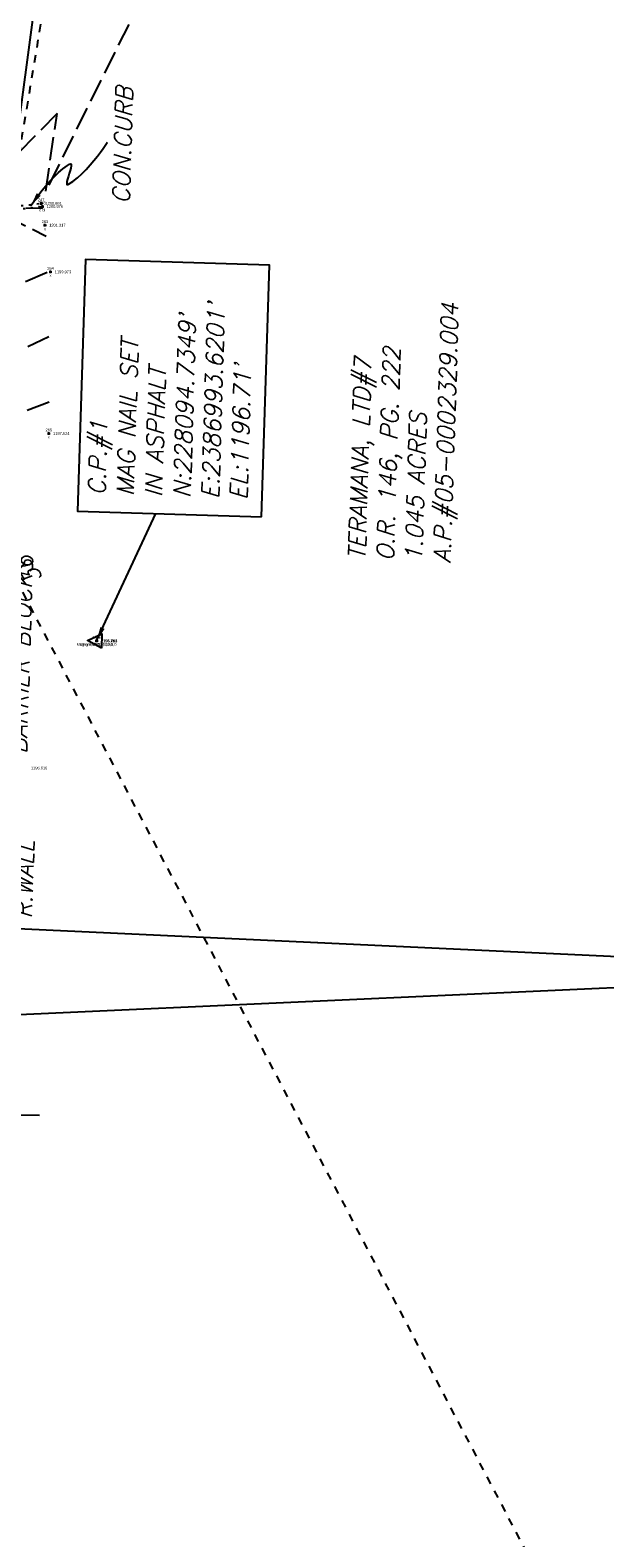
# Model space of a CAD drawing. Extents: x 2383805 to 2387584, y 226460 to 239380.
# Tile 39 of 49: x 2386984 to 2387065, y 227968 to 228181. Entities that reach past the tile are written whole.
import ezdxf
from ezdxf.enums import TextEntityAlignment as Align

# ---------------------------------------------------------------- set-up
doc = ezdxf.new("R2010")
doc.units = 0
doc.header["$LTSCALE"] = 20
doc.header["$MEASUREMENT"] = 0
doc.header["$PDSIZE"] = 2
for name, pattern in [('elecex', [0]), ('gasex', [0]), ('OhDOT_USTN1', [0.055, 0.014, -0.041]), ('OhDOT_USTN3', [0.22, 0.165, -0.055]), ('OhDOT_USTN5', [0.11, 0.055, -0.055])]:
    doc.linetypes.add(name, pattern=pattern)
for name, color, linetype in [('DR_X_Storm_Sewer', 151, 'OhDOT_USTN5'), ('DR_X_Text', 7, 'Continuous'), ('DV_X_Property_Line', 7, 'Continuous'), ('DV_X_Text', 7, 'Continuous'), ('PV_X_Curb', 120, 'OhDOT_USTN1'), ('PV_X_Text', 7, 'Continuous'), ('RD_X_Text', 7, 'Continuous'), ('RW_X_PARCEL', 6, 'Continuous'), ('SV_P_Control_Cells_Set', 7, 'Continuous'), ('SV_X_Shot_Marker', 2, 'Continuous'), ('SV_X_Text', 7, 'Continuous'), ('SV_X_Text_Description', 7, 'Continuous'), ('SV_X_Text_Elevation', 7, 'Continuous'), ('SV_X_Text_Name', 7, 'Continuous'), ('UT_X_Electric', 1, 'elecex'), ('UT_X_Gas', 2, 'gasex')]:
    doc.layers.add(name, color=color, linetype=linetype)
doc.layers.add('DT_X_Contour_Major', color=132, linetype='OhDOT_USTN3', transparency=0.5)
doc.layers.add('DT_X_Contour_Minor', color=136, linetype='OhDOT_USTN3', transparency=0.5)
doc.styles.add('PTXT', font='TXT')
doc.styles.add('SHR', font='simplex.shx', dxfattribs={"oblique": 15})
doc.styles.get("Standard").update_dxf_attribs({"font": 'arialbd.ttf'})
doc.dimstyles.get("Standard").update_dxf_attribs({"dimtxt": 0.18, "dimasz": 0.18, "dimexe": 0.18, "dimexo": 0.0625, "dimgap": 0.09, "dimtad": 0, "dimtih": 1, "dimtoh": 1, "dimdec": 4, "dimzin": 0, "dimdsep": 46, "dimtxsty": 'Standard', "dimcen": 0.09, "dimadec": 0, "dimazin": 0, "dimtfac": 1, "dimtdec": 4, "dimtofl": 0, "dimtmove": 0, "dimatfit": 3, "dimfxl": 1, "dimtolj": 1, "dimtzin": 0, "dimarcsym": 0})

# ---------------------------------------------------------------- blocks, each defined once
blk = doc.blocks.new('SPT9')
at = {"color": 0, "linetype": 'Continuous'}
for p, q in [((-0.5, 0), (0.5, 0)), ((0, -0.5), (0, 0.5))]:
    blk.add_line(p, q, dxfattribs=at)
blk = doc.blocks.new('SPT8')
at = {"color": 0, "linetype": 'Continuous'}
blk.add_lwpolyline([(-0.5, -0.36), (0, 0.64), (0.5, -0.36)], close=True, dxfattribs=at)

msp = doc.modelspace()

# ---------------------------------------------------------------- linework, layer by layer
at = {"layer": 'DR_X_Storm_Sewer'}
for p, q in [((2387001.65, 228277.08), (2386975, 228117.18)), ((2386975, 228117.18), (2387144.79, 227793.71))]:
    msp.add_line(p, q, dxfattribs=at)
at = {"layer": 'DT_X_Contour_Major', "elevation": 1200}
msp.add_lwpolyline([(2386875.1, 228039.49), (2386882.3, 228077.48), (2386888.49, 228098.82), (2386894.93, 228111.64), (2386922.54, 228112.51), (2386938.93, 228123.36), (2386941.83, 228129.89), (2386954.52, 228136.22), (2386975.51, 228141.94), (2386987.12, 228146.85)], dxfattribs=at)
at = {"layer": 'DT_X_Contour_Minor'}
for points, elevation in [([(2387014.13, 228209.56), (2387009.91, 228205.23), (2386986.46, 228158.08), (2386988.07, 228169.04), (2386974.84, 228155.52), (2386986.01, 228155.74)], 1201), ([(2386874.44, 228072.13), (2386886.38, 228121.22), (2386892.95, 228134.83), (2386898.12, 228139.31), (2386923.65, 228132.37), (2386936.37, 228140.01), (2386939.2, 228137.8), (2386958.79, 228148.35), (2386980.66, 228154.69), (2386986.54, 228151.74)], 1201), ([(2386871.69, 227996.27), (2386877.45, 228008.99), (2386876.02, 228019.08), (2386883.69, 228058.18), (2386891.08, 228080.71), (2386899.32, 228093.71), (2386918.98, 228094.09), (2386935.28, 228101.6), (2386949.96, 228116.17), (2386950.88, 228124.16), (2386967.99, 228128.73), (2386987.04, 228137.67)], 1199), ([(2386986.94, 228128.38), (2386962.22, 228118.9), (2386961.39, 228111.64), (2386962.65, 228108.82), (2386960.31, 228102.37), (2386955.24, 228100.1), (2386939.38, 228085.5), (2386924.16, 228077.83), (2386901.02, 228075.22), (2386889.14, 228052.7), (2386881.74, 228017.82), (2386883.22, 228010.96), (2386879.39, 228003.41), (2386877.29, 227994.57), (2386873.18, 227990.14)], 1198)]:
    msp.add_lwpolyline(points, dxfattribs=dict(at, elevation=elevation))
at = {"layer": 'DV_X_Property_Line'}
msp.add_line((2387284.44, 228040.13), (2386925.53, 228056.77), dxfattribs=at)
at = {"layer": 'PV_X_Curb'}
for points in [[(2386985.82, 228156.37, -0.04592), (2386951.16, 228155.27, 0.242703), (2386937.94, 228149.01), (2386936.71, 228146.96)], [(2386936.92, 228146.59, -0.083966), (2386940.86, 228151.57, -0.169507), (2386951.43, 228154.87, 0.04458), (2386985.99, 228155.93)]]:
    msp.add_lwpolyline(points, format="xyb", dxfattribs=at)
at = {"layer": 'PV_X_Text'}
msp.add_lwpolyline([(2386984.33, 228155.98), (2386984.38, 228156.06), (2386984.54, 228156.29), (2386984.78, 228156.64), (2386985.11, 228157.1), (2386985.51, 228157.64), (2386985.98, 228158.23), (2386986.49, 228158.85), (2386987.05, 228159.49), (2386987.64, 228160.12), (2386988.25, 228160.71), (2386988.88, 228161.25), (2386989.51, 228161.71), (2386989.82, 228161.9), (2386989.98, 228161.95), (2386990.06, 228161.85), (2386990.06, 228161.64), (2386989.99, 228161.34), (2386989.89, 228160.98), (2386989.77, 228160.58), (2386989.65, 228160.18), (2386989.53, 228159.8), (2386989.45, 228159.46), (2386989.42, 228159.2), (2386989.45, 228159.04), (2386989.57, 228159.02), (2386989.66, 228159.06), (2386990.29, 228159.47), (2386990.92, 228159.97), (2386991.54, 228160.54), (2386992.14, 228161.15), (2386992.71, 228161.79), (2386993.25, 228162.42), (2386993.74, 228163.03), (2386994.18, 228163.6), (2386994.54, 228164.1), (2386994.83, 228164.51), (2386995.03, 228164.8), (2386995.14, 228164.96), (2386995.15, 228164.98)], dxfattribs=at)
msp.add_solid([(2386985.2, 228157.81), (2386985.75, 228157.43), (2386984.33, 228155.98)], dxfattribs=at)
at = {"layer": 'RW_X_PARCEL'}
msp.add_lwpolyline([(2386958.95, 228080.39), (2386979.7, 228145.69), (2387018.13, 228432.7)], dxfattribs=at)
at = {"layer": 'SV_X_Shot_Marker'}
for p in [(2386985.82, 228156.37, 1200.69), (2386985.99, 228155.93, 1200.98), (2386986.35, 228153.29, 1201.32), (2386987.14, 228146.72, 1199.97), (2386986.9, 228123.95, 1197.52), (2386993.62, 228094.73, 1196.71), (2386993.62, 228094.73, 1196.71), (2386993.62, 228094.73, 1196.71), (2386993.62, 228094.73, 1196.71), (2386993.63, 228094.72, 1196.7), (2386993.66, 228094.72, 1196.7)]:
    msp.add_point(p, dxfattribs=at)
at = {"layer": 'SV_X_Text'}
msp.add_lwpolyline([(2387016.88, 228112.2), (2387017.97, 228147.66), (2386992.05, 228148.46), (2386990.95, 228113)], close=True, dxfattribs=at)
at = {"layer": 'UT_X_Electric'}
msp.add_lwpolyline([(2386884.15, 228015.55), (2386956.82, 228040.91), (2387174.15, 228050.79)], dxfattribs=at)
at = {"layer": 'UT_X_Gas'}
msp.add_lwpolyline([(2386892.23, 228028.46), (2386953.68, 228028.27), (2386985.58, 228027.91)], dxfattribs=at)

# ---------------------------------------------------------------- block references
at = {"layer": 'SV_P_Control_Cells_Set', "xscale": 2, "yscale": 2, "zscale": 2, "rotation": 88.23333334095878}
msp.add_blockref('SPT8', (2386993.62, 228094.73, 1209.13), dxfattribs=at)
at = {"layer": 'SV_X_Shot_Marker', "xscale": 0.4, "yscale": 0.4, "zscale": 0.4}
for p in [(2386985.82, 228156.37, 1200.69), (2386985.99, 228155.93, 1200.98), (2386986.35, 228153.29, 1201.32), (2386987.14, 228146.72, 1199.97), (2386986.9, 228123.95, 1197.52), (2386993.62, 228094.73, 1196.71), (2386993.62, 228094.73, 1196.71), (2386993.62, 228094.73, 1196.71), (2386993.62, 228094.73, 1196.71), (2386993.63, 228094.72, 1196.7), (2386993.66, 228094.72, 1196.7)]:
    msp.add_blockref('SPT9', p, dxfattribs=at)

# ---------------------------------------------------------------- texts
at = {"layer": 'DR_X_Text', "style": 'SHR', "oblique": 15}
msp.add_text('36"CMP', height=2.4, rotation=119.6654, dxfattribs=at).set_placement((2386986.13, 228103.51))
at = {"layer": 'DV_X_Text', "insert": (2387029.09, 228106.13), "char_height": 2.4, "attachment_point": 1, "rotation": 88.2333, "style": 'SHR'}
msp.add_mtext_dynamic_manual_height_columns('TERAMANA, LTD#7\\PO.R. 146, PG. 222\\P1.045 ACRES\\PA.P.#05-0002329.004', width=50.7315, gutter_width=12, heights=[0], dxfattribs=at)
at = {"layer": 'PV_X_Text', "insert": (2386995.85, 228156.36), "char_height": 2.4, "attachment_point": 1, "rotation": 88.2333, "style": 'SHR'}
msp.add_mtext_dynamic_manual_height_columns('CON.CURB', width=44.2227, gutter_width=12, heights=[0], dxfattribs=at)
at = {"layer": 'RD_X_Text', "char_height": 2.4, "attachment_point": 1, "rotation": 88.2333, "style": 'SHR'}
for s, insert in [('CON.\\PBARRIER BLOCKS', (2386977.38, 228078.99)), ('R.WALL', (2386982.11, 228055.64))]:
    msp.add_mtext_dynamic_manual_height_columns(s, width=29.326, gutter_width=12, heights=[0], dxfattribs=dict(at, insert=insert))
at = {"layer": 'SV_X_Text', "insert": (2387003.64, 228114.91), "char_height": 2.4, "attachment_point": 4, "rotation": 88.2333, "style": 'SHR'}
msp.add_mtext("C.P.#1\\PMAG NAIL SET\\PIN ASPHALT\\PN:228094.7349'^JE:2386993.6201'^JEL:1196.71'", dxfattribs=at)
at = {"layer": 'SV_X_Text_Description', "style": 'PTXT'}
for s, p in [('fcbl', (2386985.82, 228155.67, 1200.69)), ('c bl', (2386985.99, 228155.23, 1200.98)), ('x', (2386986.35, 228152.59, 1201.32)), ('x', (2386987.14, 228146.02, 1199.97)), ('x', (2386986.9, 228123.25, 1197.52)), ('Mag nail,457,14,10,6,0', (2386993.62, 228094.03, 1196.71)), ('Mag nail,-1,0,0,0,0', (2386993.62, 228094.03, 1196.71)), ('Mag nail,-1,0,0,0,0', (2386993.62, 228094.03, 1196.71)), ('Mag nail,-1,0,0,0,0', (2386993.62, 228094.03, 1196.71)), ('PT1', (2386993.63, 228094.02, 1196.7)), ('PT1', (2386993.66, 228094.02, 1196.7))]:
    msp.add_text(s, height=0.4, dxfattribs=at).set_placement(p, align=Align.CENTER)
at = {"layer": 'SV_X_Text_Elevation', "style": 'PTXT'}
for s, p in [('1200.691', (2386986.42, 228156.17, 1200.69)), ('1200.976', (2386986.59, 228155.73, 1200.98)), ('1201.317', (2386986.95, 228153.09, 1201.32)), ('1199.973', (2386987.74, 228146.52, 1199.97)), ('1197.524', (2386987.5, 228123.75, 1197.52)), ('1196.711', (2386994.22, 228094.53, 1196.71)), ('1196.711', (2386994.22, 228094.53, 1196.71)), ('1196.711', (2386994.22, 228094.53, 1196.71)), ('1196.711', (2386994.22, 228094.53, 1196.71)), ('1196.698', (2386994.23, 228094.52, 1196.7)), ('1196.704', (2386994.26, 228094.52, 1196.7)), ('1196.616', (2386984.38, 228076.62, 1196.62))]:
    msp.add_text(s, height=0.4, dxfattribs=at).set_placement(p)
at = {"layer": 'SV_X_Text_Name', "style": 'PTXT'}
for s, p in [('247', (2386985.82, 228156.67, 1200.69)), ('248', (2386985.99, 228156.23, 1200.98)), ('263', (2386986.35, 228153.59, 1201.32)), ('264', (2386987.14, 228147.02, 1199.97)), ('265', (2386986.9, 228124.25, 1197.52)), ('1370', (2386993.62, 228095.03, 1196.71)), ('1345', (2386993.62, 228095.03, 1196.71)), ('1263', (2386993.62, 228095.03, 1196.71)), ('246', (2386993.66, 228095.02, 1196.7)), ('115', (2386993.63, 228095.02, 1196.7)), ('1', (2386993.62, 228095.03, 1196.71))]:
    msp.add_text(s, height=0.4, dxfattribs=at).set_placement(p, align=Align.CENTER)

# ---------------------------------------------------------------- leaders
at = {"layer": 'SV_X_Text'}
msp.add_leader([(2386993.62, 228094.73), (2387001.97, 228112.66)], dimstyle='Standard', override={"dimscale": 20, "dimtxt": 0.02, "dimasz": 0.1}, dxfattribs=at)

doc.saveas('drawing.dxf')
